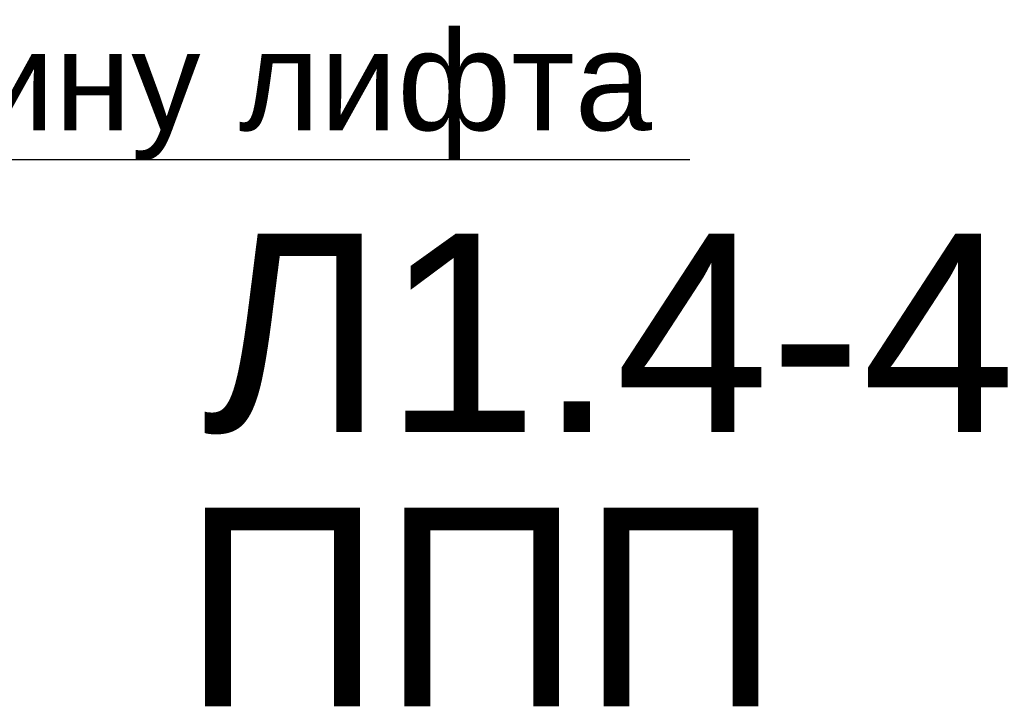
# Model space of a CAD drawing. Header units: millimetres. Extents: x -277772 to 277599, y -59564 to 282085.
# Tile 23 of 190: x -227321 to -224840, y 81950 to 83678. Entities that reach past the tile are written whole.
import ezdxf
from ezdxf import colors
from ezdxf.entities.mleader import LeaderData, LeaderLine
from ezdxf.math import Vec2, Vec3

# ---------------------------------------------------------------- set-up
doc = ezdxf.new("R2010")
doc.units = ezdxf.units.MM
doc.layers.add('UNPLOTTED', color=2, linetype='Continuous', plot=False)
doc.layers.add('КИП_выноска', color=6, linetype='Continuous', lineweight=25)
doc.styles.add('CP.Text', font='arial.ttf')

# ---------------------------------------------------------------- blocks, each defined once
blk = doc.blocks.new('_None')

msp = doc.modelspace()

# ---------------------------------------------------------------- texts
at = {"layer": 'UNPLOTTED', "style": 'CP.Text'}
msp.add_text('ППП', height=500, dxfattribs=at).set_placement((-226910.1, 81949.7))

# ---------------------------------------------------------------- leaders
at = {"layer": 'КИП_выноска'}
ml = msp.add_multileader_mtext('Standard', dxfattribs=at)
ml.set_content('с 27 этажа на кабину лифта', color=256, style='CP.Text')
ml.set_leader_properties(color=256, linetype='ByLayer', lineweight=-1)
ml.set_arrow_properties(name='NONE')
ml.build(insert=Vec2(0, 0))
ml.multileader.update_dxf_attribs({"has_dogleg": 0, "text_left_attachment_type": 6, "text_right_attachment_type": 6, "dogleg_length": 0.5, "arrow_head_size": 300})
ctx = ml.context
ctx.base_point, ctx.char_height, ctx.arrow_head_size, ctx.landing_gap_size, ctx.plane_origin = Vec3(-230372.9, 83326.6), 250, 300, 100, Vec3(-227847.4, 80217.8)
ctx.left_attachment, ctx.right_attachment = 6, 6
notes = []
notes.append((ctx, [(0, (1, 1, 0), (-230373.4, 83326.6), (1, 0), 0.5, [(0, [(-231271.5, 83319.1)], 0, [])])]))
ctx.mtext.insert, ctx.mtext.width, ctx.mtext.flow_direction = Vec3(-230272.9, 83650.1), 4659.571, 5
ctx.mtext.has_bg_fill, ctx.mtext.bg_color, ctx.mtext.bg_scale_factor, ctx.mtext.bg_transparency, ctx.mtext.use_window_bg_color = 1, -1027028792, 1.5, 0, 1
for ctx, leaders in notes:
    for number, flags, end, landing, length, lines in leaders:
        leader = LeaderData()
        leader.index, (leader.has_last_leader_line, leader.has_dogleg_vector, leader.attachment_direction) = number, flags
        leader.last_leader_point, leader.dogleg_vector, leader.dogleg_length = Vec3(end), Vec3(landing), length
        for number, points, colour, breaks in lines:
            line = LeaderLine()
            line.index, line.vertices, line.color, line.breaks = number, Vec3.list(points), colors.encode_raw_color(colour), breaks
            leader.lines.append(line)
        ctx.leaders.append(leader)

# ---------------------------------------------------------------- next in the draw order: texts
at = {"layer": 'UNPLOTTED', "style": 'CP.Text'}
msp.add_text('Л1.4-4', height=500, dxfattribs=at).set_placement((-226860.8, 82640))

doc.saveas('drawing.dxf')
